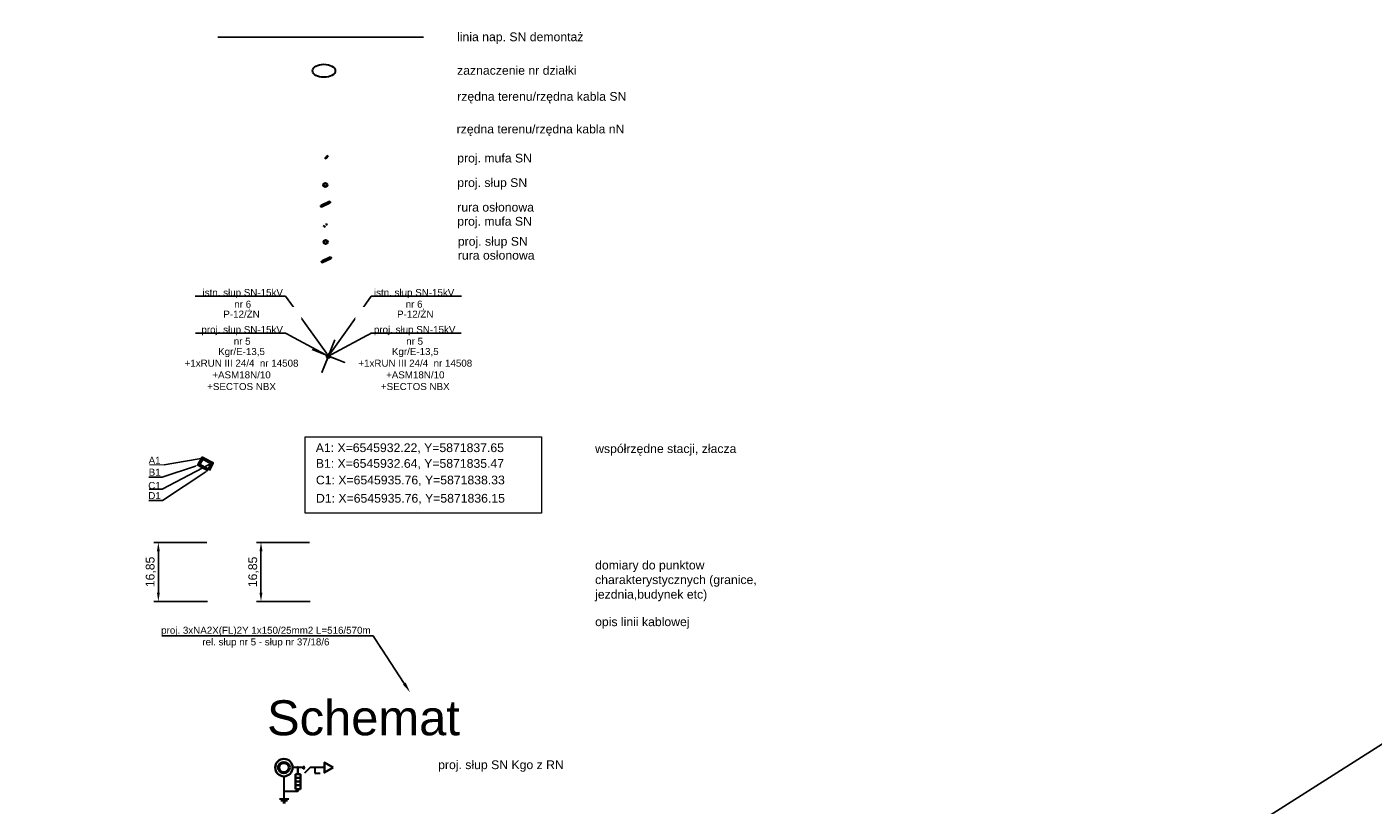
# Model space of a CAD drawing. Header units: metres. Extents: x -1993 to 4624, y 674 to 2411.
# Tile 3 of 14: x -1333 to -948, y 1322 to 1545. Entities that reach past the tile are written whole.
import ezdxf
from ezdxf import colors
from ezdxf.entities.mleader import LeaderData, LeaderLine
from ezdxf.math import Vec2, Vec3

# ---------------------------------------------------------------- set-up
doc = ezdxf.new("R2010")
doc.units = ezdxf.units.M
for name, pattern in [('217a-500', [0]), ('DASHDOT2', [0.5, 0.25, -0.125, 0, -0.125]), ('DASHED', [0.75, 0.5, -0.25])]:
    doc.linetypes.add(name, pattern=pattern)
for name, color, linetype, lineweight, true_color in [('# OBMBS-9x-19xxx __EI_opis_nN', 7, 'Continuous', 0, 0x007299), ('# OBMBS-9x-19xxx _nN PROJ. KABLE 04kV', 7, 'DASHED', 30, 0x007299), ('# OBMBS-9x-19xxx _nN PROJ. NAPOW 04kV', 7, 'Continuous', 30, 0x007299)]:
    doc.layers.add(name, color=color, linetype=linetype, lineweight=lineweight, true_color=true_color)
for name, color, linetype, lineweight in [('# OBMBS-9x-19xxx __EI_opis_PB', 1, 'Continuous', 0), ('# OBMBS-9x-19xxx __EI_opis_SN', 1, 'Continuous', 0), ('# OBMBS-9x-19xxx _EI_pomiary_domiary_współrzędne_rzędne', 6, '217a-500', 20), ('# OBMBS-9x-19xxx _EI_proj. złacze_stacja SN', 10, 'Continuous', 25), ('# OBMBS-9x-19xxx _EI_przepusty', 1, 'DASHED', 15), ('# OBMBS-9x-19xxx _El_działki', 92, 'Continuous', 25), ('# OBMBS-9x-19xxx _SN PROJ. KABLE 15kV', 10, 'DASHDOT2', 30), ('# OBMBS-9x-19xxx _SN PROJ. NAPOW 15kV', 10, 'Continuous', 30)]:
    doc.layers.add(name, color=color, linetype=linetype, lineweight=lineweight)
doc.layers.add('# OBMBS-9x-19xxx _EI_ schemat', color=1, linetype='Continuous')
doc.layers.add('# OBMBS-9x-19xxx _EI_demontaż SN', color=1, linetype='Demontaż_(6m)')
doc.layers.add('# OBMBS-9x-19xxx _EI_demontaż nN', color=7, linetype='Demontaż_(6m)', true_color=0x007299)
doc.layers.add('# OBMBS-9x-19xxx _EI_istn. LSN_LnN', color=7, linetype='Continuous', true_color=0x000000)
doc.styles.add('linie', font='simplex.shx', dxfattribs={"height": 1})
doc.styles.add('PLS_View', font='arial.ttf')
doc.styles.get("Standard").update_dxf_attribs({"font": 'ARIAL.TTF'})
doc.linetypes.add('Demontaż_(6m)', pattern='A,6,["x",linie,S=2,R=0,X=-0.5238,Y=-0.66667],0', length=6)
doc.linetypes.add('FENCELINE5', pattern='A,8,-1,[148,AAA.SHX,S=1,R=0,X=0,Y=0],-1', length=10)
doc.dimstyles.new('ISO-25', dxfattribs={"dimtxt": 2.5, "dimasz": 2.5, "dimexe": 1.25, "dimexo": 0.625, "dimtad": 1, "dimtxsty": 'Standard', "dimcen": 2.5, "dimadec": 0, "dimazin": 0, "dimtfac": 1, "dimtmove": 0, "dimatfit": 3, "dimfxl": 1, "dimarcsym": 0})

# ---------------------------------------------------------------- blocks, each defined once
blk = doc.blocks.new('słup nN')
at = {"layer": '# OBMBS-9x-19xxx _nN PROJ. NAPOW 04kV'}
for radius in [0.592, 0.409]:
    blk.add_circle((0, 0), radius, dxfattribs=at)
blk = doc.blocks.new('mufa nN')
at = {"layer": '# OBMBS-9x-19xxx _nN PROJ. KABLE 04kV'}
for p, q in [((0, 0), (0.36, 0.57)), ((0, 0), (0.63, 0.23)), ((0.99, 0.8), (0.36, 0.57)), ((0.99, 0.8), (0.63, 0.23))]:
    blk.add_line(p, q, dxfattribs=at)
blk = doc.blocks.new('słup SN')
at = {"layer": '# OBMBS-9x-19xxx _SN PROJ. NAPOW 15kV'}
for radius in [0.592, 0.409]:
    blk.add_circle((0, 0), radius, dxfattribs=at)
blk = doc.blocks.new('mufa SN')
at = {"layer": '# OBMBS-9x-19xxx _SN PROJ. KABLE 15kV', "linetype": 'ByBlock'}
for p, q in [((0, 0), (0.36, 0.57)), ((0, 0), (0.63, 0.23)), ((0.99, 0.8), (0.36, 0.57)), ((0.99, 0.8), (0.63, 0.23))]:
    blk.add_line(p, q, dxfattribs=at)
blk = doc.blocks.new('*U37')
at = {"layer": '# OBMBS-9x-19xxx _EI_przepusty', "color": 0, "linetype": 'ByBlock', "lineweight": 40}
for p, q in [((2.69, -0.25), (0.02, 0.12)), ((-0.02, -0.12), (2.66, -0.5))]:
    blk.add_line(p, q, dxfattribs=at)
for centre in [(0, 0), (2.67, -0.37)]:
    blk.add_ellipse(centre, major_axis=(0.017, 0.124), ratio=0.525623, dxfattribs=at)
blk = doc.blocks.new('*D81')
at = {"layer": '# OBMBS-9x-19xxx _EI_pomiary_domiary_współrzędne_rzędne', "color": 0, "lineweight": -2}
for p, q in [((-1281.21, 1397.5), (-1296.28, 1397.5)), ((-1295.03, 1395), (-1295.03, 1383.15)), ((-1280.99, 1380.65), (-1296.28, 1380.65))]:
    blk.add_line(p, q, dxfattribs=at)
at = {"layer": '# OBMBS-9x-19xxx _EI_pomiary_domiary_współrzędne_rzędne', "color": 0}
for points in [[(-1294.61, 1395), (-1295.44, 1395), (-1295.03, 1397.5)], [(-1295.44, 1383.15), (-1294.61, 1383.15), (-1295.03, 1380.65)]]:
    blk.add_solid(points, dxfattribs=at)
at = {"layer": 'Defpoints', "color": 0}
for p in [(-1280.59, 1397.5), (-1295.03, 1380.65), (-1280.37, 1380.65)]:
    blk.add_point(p, dxfattribs=at)
at = {"layer": '# OBMBS-9x-19xxx _EI_pomiary_domiary_współrzędne_rzędne', "color": 0, "insert": (-1297.15, 1389.07), "char_height": 2.5, "attachment_point": 5, "rotation": 90}
blk.add_mtext('16,85', dxfattribs=at)
blk = doc.blocks.new('*D82')
at = {"layer": '# OBMBS-9x-19xxx _EI_pomiary_domiary_współrzędne_rzędne', "color": 0, "lineweight": -2}
for p, q in [((-1251.88, 1397.5), (-1266.95, 1397.5)), ((-1265.7, 1395), (-1265.7, 1383.15)), ((-1251.67, 1380.65), (-1266.95, 1380.65))]:
    blk.add_line(p, q, dxfattribs=at)
at = {"layer": '# OBMBS-9x-19xxx _EI_pomiary_domiary_współrzędne_rzędne', "color": 0}
for points in [[(-1265.28, 1395), (-1266.12, 1395), (-1265.7, 1397.5)], [(-1266.12, 1383.15), (-1265.28, 1383.15), (-1265.7, 1380.65)]]:
    blk.add_solid(points, dxfattribs=at)
at = {"layer": 'Defpoints', "color": 0}
for p in [(-1251.26, 1397.5), (-1265.7, 1380.65), (-1251.04, 1380.65)]:
    blk.add_point(p, dxfattribs=at)
at = {"layer": '# OBMBS-9x-19xxx _EI_pomiary_domiary_współrzędne_rzędne', "color": 0, "insert": (-1267.83, 1389.07), "char_height": 2.5, "attachment_point": 5, "rotation": 90}
blk.add_mtext('16,85', dxfattribs=at)
blk = doc.blocks.new('Ogranicznik')
at = {"layer": '# OBMBS-9x-19xxx _EI_ schemat', "color": 0, "lineweight": 35}
for p, q in [((-1.77, 9.18), (-1.77, 7.28)), ((-2.47, 3.06), (-2.47, 7.28)), ((-1.07, 7.28), (-2.47, 7.28)), ((-1.07, 6.22), (-2.47, 6.22)), ((-1.07, 5.17), (-2.47, 5.17)), ((-1.07, 4.11), (-2.47, 4.11)), ((-1.07, 3.06), (-1.07, 7.28)), ((-1.07, 3.06), (-2.47, 3.06)), ((-1.76, 3.06), (-1.76, 2.36))]:
    blk.add_line(p, q, dxfattribs=at)
blk = doc.blocks.new('G$C4EA4917E')
at = {"layer": '# OBMBS-9x-19xxx _EI_ schemat', "color": 1, "lineweight": 30, "ltscale": 0.5}
for p, q in [((8, 7.74), (5, 7.74)), ((10, 7.74), (8.39, 6.13)), ((14.06, 7.74), (10, 7.74))]:
    blk.add_line(p, q, dxfattribs=at)
at = {"layer": '# OBMBS-9x-19xxx _EI_ schemat', "color": 1, "lineweight": 30}
for p, q in [((11.35, 7.74), (11.35, 6.16)), ((11.35, 6.16), (12.89, 6.16))]:
    blk.add_line(p, q, dxfattribs=at)
at = {"layer": '# OBMBS-9x-19xxx _EI_ schemat', "color": 1, "lineweight": 35, "ltscale": 0.5}
blk.add_lwpolyline([(16.57, 7.74), (14.06, 9.19), (14.06, 6.29)], close=True, dxfattribs=at)
at = {"layer": '# OBMBS-9x-19xxx _EI_ schemat', "color": 1, "lineweight": 35}
blk.add_circle((2.5, 7.74), 2.5, dxfattribs=at)
at = {"layer": '# OBMBS-9x-19xxx _EI_ schemat', "color": 1, "lineweight": 50}
blk.add_circle((2.5, 7.74), 1.5, dxfattribs=at)
at = {"layer": '# OBMBS-9x-19xxx _EI_ schemat', "color": 1, "linetype": 'ByBlock', "lineweight": 40, "ltscale": 0.5}
blk.add_circle((6.5, 7.74), 0.0873, dxfattribs=at)
at = {"layer": '# OBMBS-9x-19xxx _EI_ schemat', "color": 1, "lineweight": 30}
blk.add_blockref('Ogranicznik', (8.27, -1.44), dxfattribs=at)
blk = doc.blocks.new('G$CF36D3B97')
at = {"layer": '# OBMBS-9x-19xxx _EI_ schemat', "color": 0, "linetype": 'Continuous', "lineweight": 30}
for p, q in [((1.75, 1.5), (1.75, 10.01)), ((3.5, 1.5), (0, 1.5)), ((3, 0.75), (0.5, 0.75)), ((2.25, 0), (1.25, 0))]:
    blk.add_line(p, q, dxfattribs=at)

msp = doc.modelspace()

# ---------------------------------------------------------------- linework, layer by layer
at = {"layer": '# OBMBS-9x-19xxx _EI_ schemat', "color": 1, "lineweight": 30}
msp.add_line((-1255.137, 1326.357), (-1259.066, 1326.357), dxfattribs=at)
msp.add_lwpolyline([(-1253.654, 1332.814), (-1253.649, 1333.527)], dxfattribs=at)
msp.add_arc((-1253.651, 1333.171), 0.357, 269.56115, 89.56115, dxfattribs=at)
at = {"layer": '# OBMBS-9x-19xxx _EI_demontaż SN'}
msp.add_lwpolyline([(-1278.054, 1541.821), (-1219.3, 1541.821)], dxfattribs=at)
at = {"layer": '# OBMBS-9x-19xxx _EI_pomiary_domiary_współrzędne_rzędne', "color": 5, "linetype": 'Continuous'}
msp.add_lwpolyline([(-1253.099, 1427.619), (-1185.53, 1427.627), (-1185.527, 1405.874), (-1253.096, 1405.866)], close=True, dxfattribs=at)
at = {"layer": '# OBMBS-9x-19xxx _EI_proj. złacze_stacja SN', "linetype": 'Continuous', "lineweight": 60}
msp.add_lwpolyline([(-1280.661, 1418.169), (-1283.493, 1419.64), (-1282.425, 1421.587), (-1279.665, 1420.18), (-1280.661, 1418.169)], dxfattribs=at)
at = {"layer": '# OBMBS-9x-19xxx _EI_proj. złacze_stacja SN'}
for radius in [0.592, 0.409]:
    msp.add_circle((-1246.433, 1450.741), radius, dxfattribs=at)
at = {"layer": '# OBMBS-9x-19xxx _El_działki', "linetype": 'Continuous', "lineweight": 30}
msp.add_ellipse((-1247.714, 1532.242), major_axis=(3.247, 0), ratio=0.5744681, dxfattribs=at)

# ---------------------------------------------------------------- block references
at = {"layer": '# OBMBS-9x-19xxx _EI_ schemat', "color": 1}
msp.add_blockref('G$C4EA4917E', (-1261.651, 1325.432), dxfattribs=at)
at = {"layer": '# OBMBS-9x-19xxx _EI_ schemat', "color": 1, "ltscale": 0.5, "xscale": -0.75, "yscale": 0.75, "zscale": 0.75}
msp.add_blockref('G$CF36D3B97', (-1257.753, 1323.164), dxfattribs=at)
at = {"layer": '# OBMBS-9x-19xxx _EI_demontaż nN', "linetype": 'FENCELINE5'}
for name, p in [('mufa nN', (-1247.771, 1487.669)), ('słup nN', (-1247.234, 1483.315))]:
    msp.add_blockref(name, p, dxfattribs=at)
at = {"layer": '# OBMBS-9x-19xxx _EI_demontaż SN', "linetype": 'FENCELINE5'}
msp.add_blockref('słup SN', (-1247.312, 1499.622), dxfattribs=at)
at = {"layer": '# OBMBS-9x-19xxx _nN PROJ. KABLE 04kV', "linetype": 'ByBlock', "lineweight": 30, "rotation": 33.1316644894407}
msp.add_blockref('*U37', (-1248.278, 1477.687), dxfattribs=at)
at = {"layer": '# OBMBS-9x-19xxx _SN PROJ. KABLE 15kV', "linetype": 'ByBlock'}
msp.add_blockref('mufa SN', (-1247.469, 1507.137), dxfattribs=at)
at = {"layer": '# OBMBS-9x-19xxx _SN PROJ. KABLE 15kV', "linetype": 'ByBlock', "lineweight": 30, "rotation": 33.1316644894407}
msp.add_blockref('*U37', (-1248.49, 1493.537), dxfattribs=at)

# ---------------------------------------------------------------- texts
at = {"layer": '# OBMBS-9x-19xxx __EI_opis_nN', "char_height": 2.5, "attachment_point": 1}
for s, insert, width in [('rzędna terenu/rzędna kabla nN', (-1209.788, 1516.856), 51.14393), ('proj. mufa SN', (-1209.617, 1490.498), 52.93875), ('proj. słup SN', (-1209.447, 1484.771), 52.93875), ('rura osłonowa', (-1209.447, 1480.786), 52.93875)]:
    msp.add_mtext(s, dxfattribs=dict(at, insert=insert, width=width))
at = {"layer": '# OBMBS-9x-19xxx _EI_demontaż SN', "char_height": 2.5, "attachment_point": 1}
for s, insert, width in [('linia nap. SN demontaż', (-1209.658, 1543.192), 41.57153), ('rzędna terenu/rzędna kabla SN', (-1209.617, 1526.172), 52.93875)]:
    msp.add_mtext(s, dxfattribs=dict(at, insert=insert, width=width))
at = {"layer": '# OBMBS-9x-19xxx _EI_pomiary_domiary_współrzędne_rzędne', "linetype": 'Continuous', "char_height": 2.5, "attachment_point": 1}
for s, insert, width in [('A1: X=6545932.22, Y=5871837.65', (-1250.049, 1425.808), 60.62373), ('B1: X=6545932.64, Y=5871835.47', (-1250.026, 1421.317), 57.86786), ('C1: X=6545935.76, Y=5871838.33', (-1250.001, 1416.583), 57.31451), ('D1: X=6545935.76, Y=5871836.15', (-1249.974, 1411.363), 57.98012)]:
    msp.add_mtext(s, dxfattribs=dict(at, insert=insert, width=width))
at = {"layer": '# OBMBS-9x-19xxx _El_działki', "insert": (-1209.658, 1533.613), "char_height": 2.5, "width": 41.57153, "attachment_point": 1}
msp.add_mtext('zaznaczenie nr działki', dxfattribs=at)
at = {"layer": '# OBMBS-9x-19xxx _SN PROJ. KABLE 15kV', "char_height": 2.5, "width": 52.93875, "attachment_point": 1}
for s, insert in [('proj. mufa SN', (-1209.617, 1508.551)), ('rura osłonowa', (-1209.617, 1494.515)), ('współrzędne stacji, złacza', (-1170.212, 1425.539)), ('domiary do punktow charakterystycznych (granice, jezdnia,budynek etc)', (-1170.212, 1392.271)), ('opis linii kablowej', (-1170.212, 1376.079))]:
    msp.add_mtext(s, dxfattribs=dict(at, insert=insert))
at = {"layer": '# OBMBS-9x-19xxx _SN PROJ. NAPOW 15kV', "char_height": 2.5, "width": 52.93875, "attachment_point": 1}
for s, insert in [('proj. słup SN', (-1209.617, 1501.543)), ('proj. słup SN Kgo z RN', (-1215.074, 1335.233))]:
    msp.add_mtext(s, dxfattribs=dict(at, insert=insert))

# ---------------------------------------------------------------- dimensions: what is measured, and where the dimension line sits
at = {"layer": '# OBMBS-9x-19xxx _EI_pomiary_domiary_współrzędne_rzędne', "color": 1}
dim = msp.add_linear_dim(base=(-1295.026, 1380.649), p1=(-1280.586, 1397.496), p2=(-1280.367, 1380.649), angle=90, dimstyle='ISO-25', dxfattribs=at)
dim.commit()
dim.dimension.update_dxf_attribs({"geometry": '*D81', "text_midpoint": (-1297.154, 1389.073)})
at = {"layer": '# OBMBS-9x-19xxx _EI_pomiary_domiary_współrzędne_rzędne', "color": 132, "true_color": 0x30d5c8}
dim = msp.add_linear_dim(base=(-1265.7, 1380.649), p1=(-1251.26, 1397.496), p2=(-1251.041, 1380.649), angle=90, dimstyle='ISO-25', dxfattribs=at)
dim.commit()
dim.dimension.update_dxf_attribs({"geometry": '*D82', "text_midpoint": (-1267.828, 1389.073)})

# ---------------------------------------------------------------- leaders
at = {"layer": '# OBMBS-9x-19xxx __EI_opis_SN', "color": 1}
ml = msp.add_multileader_mtext('Standard', dxfattribs=at)
ml.set_content('\\pxqc;proj. 3xNA2X(FL)2Y 1x150/25mm2 L=516/570m\\Prel. słup nr 5 - słup nr 37/18/6', color=256, style='PLS_View')
ml.set_leader_properties()
ml.build(insert=Vec2(0, 0))
ml.multileader.update_dxf_attribs({"text_left_attachment_type": 6, "text_right_attachment_type": 6, "dogleg_length": 0.36, "arrow_head_size": 3})
ctx = ml.context
ctx.base_point, ctx.char_height, ctx.arrow_head_size, ctx.landing_gap_size, ctx.plane_origin = Vec3(-1294.55, 1370.816), 2, 3, 0.5, Vec3(-1184.882, 1372.057)
ctx.left_attachment, ctx.right_attachment, ctx.text_align_type = 6, 6, 2
notes = []
notes.append((ctx, [(0, (1, 1, 0), (-1233.684, 1370.816), (-1, 0), 0.36, [(0, [(-1223.096, 1354.677)], 0, [])])]))
ctx.mtext.insert, ctx.mtext.width, ctx.mtext.alignment, ctx.mtext.flow_direction = Vec3(-1264.297, 1373.406), 63.58447, 2, 5
ctx.mtext.has_bg_fill, ctx.mtext.bg_color, ctx.mtext.bg_scale_factor, ctx.mtext.bg_transparency, ctx.mtext.use_window_bg_color = 1, -1073741824, 1.5, 0, 1
for ctx, leaders in notes:
    for number, flags, end, landing, length, lines in leaders:
        leader = LeaderData()
        leader.index, (leader.has_last_leader_line, leader.has_dogleg_vector, leader.attachment_direction) = number, flags
        leader.last_leader_point, leader.dogleg_vector, leader.dogleg_length = Vec3(end), Vec3(landing), length
        for number, points, colour, breaks in lines:
            line = LeaderLine()
            line.index, line.vertices, line.color, line.breaks = number, Vec3.list(points), colors.encode_raw_color(colour), breaks
            leader.lines.append(line)
        ctx.leaders.append(leader)

# ---------------------------------------------------------------- next in the draw order: texts
at = {"layer": '# OBMBS-9x-19xxx __EI_opis_nN', "linetype": 'FENCELINE5', "insert": (-1263.976, 1352.399), "char_height": 10, "width": 272.61145, "attachment_point": 1}
msp.add_mtext('Schemat', dxfattribs=at)

# ---------------------------------------------------------------- next in the draw order: leaders
at = {"layer": '# OBMBS-9x-19xxx __EI_opis_PB', "color": 18, "true_color": 0x000000}
ml = msp.add_multileader_mtext('Standard', dxfattribs=at)
ml.set_content('\\pxqc;istn. słup SN-15kV\\Pnr 6 ', color=256, style='PLS_View')
ml.set_leader_properties()
ml.build(insert=Vec2(0, 0))
ml.multileader.update_dxf_attribs({"text_left_attachment_type": 6, "text_right_attachment_type": 6, "dogleg_length": 0.36, "arrow_head_size": 1})
ctx = ml.context
ctx.base_point, ctx.char_height, ctx.arrow_head_size, ctx.landing_gap_size, ctx.plane_origin = Vec3(-1282.811, 1467.831), 2, 1, 0.5, Vec3(-1225.646, 1466.496)
ctx.left_attachment, ctx.right_attachment, ctx.text_align_type = 6, 6, 2
notes = []
notes.append((ctx, [(0, (1, 1, 0), (-1258.676, 1467.831), (-1, 0), 0.36, [(0, [(-1246.433, 1450.741)], 0, [])])]))
ctx.mtext.insert, ctx.mtext.width, ctx.mtext.alignment, ctx.mtext.flow_direction = Vec3(-1270.923, 1469.9), 32.87501, 2, 5
ctx.mtext.has_bg_fill, ctx.mtext.bg_color, ctx.mtext.bg_scale_factor, ctx.mtext.bg_transparency, ctx.mtext.use_window_bg_color = 1, -1023410169, 1.5, 0, 1
at = {"layer": '# OBMBS-9x-19xxx _EI_pomiary_domiary_współrzędne_rzędne', "linetype": 'Continuous', "lineweight": 30}
ml = msp.add_multileader_mtext('Standard', dxfattribs=at)
ml.set_content('A1')
ml.set_leader_properties(linetype='Continuous')
ml.build(insert=Vec2(0, 0))
ml.multileader.update_dxf_attribs({"text_right_attachment_type": 6, "dogleg_length": 0.36, "arrow_head_size": 1})
ctx = ml.context
ctx.base_point, ctx.char_height, ctx.arrow_head_size, ctx.landing_gap_size, ctx.plane_origin = Vec3(-1297.387, 1420.758), 2, 1, 0.09, Vec3(-1282.425, 1421.587)
ctx.right_attachment, ctx.text_align_type = 6, 2
notes.append((ctx, [(0, (1, 1, 0), (-1293.943, 1419.553), (-1, 0), 0.36, [(0, [(-1282.425, 1421.587)], 0, [])])]))
ctx.mtext.insert, ctx.mtext.alignment, ctx.mtext.flow_direction = Vec3(-1294.393, 1421.963), 3, 5
ctx.mtext.has_bg_fill, ctx.mtext.bg_color, ctx.mtext.bg_scale_factor, ctx.mtext.bg_transparency, ctx.mtext.use_window_bg_color = 1, -1027028792, 1.5, 0, 1
for ctx, leaders in notes:
    for number, flags, end, landing, length, lines in leaders:
        leader = LeaderData()
        leader.index, (leader.has_last_leader_line, leader.has_dogleg_vector, leader.attachment_direction) = number, flags
        leader.last_leader_point, leader.dogleg_vector, leader.dogleg_length = Vec3(end), Vec3(landing), length
        for number, points, colour, breaks in lines:
            line = LeaderLine()
            line.index, line.vertices, line.color, line.breaks = number, Vec3.list(points), colors.encode_raw_color(colour), breaks
            leader.lines.append(line)
        ctx.leaders.append(leader)

# ---------------------------------------------------------------- next in the draw order: texts
at = {"layer": '# OBMBS-9x-19xxx _EI_istn. LSN_LnN', "insert": (-1287.361, 1463.728), "char_height": 2, "width": 32.20746, "attachment_point": 1, "bg_fill": 2}
msp.add_mtext('\\pxsm1.5,qc;P-12/ŻN', dxfattribs=at)

# ---------------------------------------------------------------- next in the draw order: leaders
at = {"layer": '# OBMBS-9x-19xxx _EI_pomiary_domiary_współrzędne_rzędne', "linetype": 'Continuous', "lineweight": 30}
ml = msp.add_multileader_mtext('Standard', dxfattribs=at)
ml.set_content('D1')
ml.set_leader_properties(linetype='Continuous')
ml.build(insert=Vec2(0, 0))
ml.multileader.update_dxf_attribs({"text_right_attachment_type": 6, "dogleg_length": 0.36, "arrow_head_size": 1})
ctx = ml.context
ctx.base_point, ctx.char_height, ctx.arrow_head_size, ctx.landing_gap_size, ctx.plane_origin = Vec3(-1297.264, 1410.677), 2, 1, 0.09, Vec3(-1283.017, 1418.451)
ctx.right_attachment, ctx.text_align_type = 6, 2
notes = []
notes.append((ctx, [(0, (1, 1, 0), (-1293.881, 1409.472), (-1, 0), 0.36, [(0, [(-1280.661, 1418.169)], 0, [])])]))
ctx.mtext.insert, ctx.mtext.alignment, ctx.mtext.flow_direction = Vec3(-1294.331, 1411.881), 3, 5
ctx.mtext.has_bg_fill, ctx.mtext.bg_color, ctx.mtext.bg_scale_factor, ctx.mtext.bg_transparency, ctx.mtext.use_window_bg_color = 1, -1027028792, 1.5, 0, 1
for ctx, leaders in notes:
    for number, flags, end, landing, length, lines in leaders:
        leader = LeaderData()
        leader.index, (leader.has_last_leader_line, leader.has_dogleg_vector, leader.attachment_direction) = number, flags
        leader.last_leader_point, leader.dogleg_vector, leader.dogleg_length = Vec3(end), Vec3(landing), length
        for number, points, colour, breaks in lines:
            line = LeaderLine()
            line.index, line.vertices, line.color, line.breaks = number, Vec3.list(points), colors.encode_raw_color(colour), breaks
            leader.lines.append(line)
        ctx.leaders.append(leader)

# ---------------------------------------------------------------- next in the draw order: leaders
at = {"layer": '# OBMBS-9x-19xxx __EI_opis_PB', "color": 1}
ml = msp.add_multileader_mtext('Standard', dxfattribs=at)
ml.set_content('\\pxqc;proj.{\\A1; słup SN-15kV nr 5 }', color=256, style='PLS_View')
ml.set_leader_properties()
ml.build(insert=Vec2(0, 0))
ml.multileader.update_dxf_attribs({"text_left_attachment_type": 6, "text_right_attachment_type": 6, "dogleg_length": 0.36, "arrow_head_size": 1})
ctx = ml.context
ctx.base_point, ctx.char_height, ctx.arrow_head_size, ctx.landing_gap_size, ctx.plane_origin = Vec3(-1283.123, 1457.241), 2, 1, 0.5, Vec3(-1225.646, 1455.906)
ctx.left_attachment, ctx.right_attachment, ctx.text_align_type = 6, 6, 2
notes = []
notes.append((ctx, [(0, (1, 1, 0), (-1258.676, 1457.241), (-1, 0), 0.36, [(0, [(-1246.433, 1450.741)], 0, [])])]))
ctx.mtext.insert, ctx.mtext.width, ctx.mtext.alignment, ctx.mtext.flow_direction = Vec3(-1271.079, 1459.31), 24.60601, 2, 5
ctx.mtext.has_bg_fill, ctx.mtext.bg_color, ctx.mtext.bg_scale_factor, ctx.mtext.bg_transparency, ctx.mtext.use_window_bg_color = 1, -1073741824, 1.5, 0, 1
at = {"layer": '# OBMBS-9x-19xxx _EI_pomiary_domiary_współrzędne_rzędne', "linetype": 'Continuous', "lineweight": 30}
ml = msp.add_multileader_mtext('Standard', dxfattribs=at)
ml.set_content('C1')
ml.set_leader_properties(linetype='Continuous')
ml.build(insert=Vec2(0, 0))
ml.multileader.update_dxf_attribs({"text_right_attachment_type": 6, "dogleg_length": 0.36, "arrow_head_size": 1})
ctx = ml.context
ctx.base_point, ctx.char_height, ctx.arrow_head_size, ctx.landing_gap_size, ctx.plane_origin = Vec3(-1297.361, 1413.732), 2, 1, 0.09, Vec3(-1276.881, 1415.259)
ctx.right_attachment, ctx.text_align_type = 6, 2
notes.append((ctx, [(0, (1, 1, 0), (-1293.901, 1412.698), (-1, 0), 0.36, [(0, [(-1279.665, 1420.18)], 0, [])])]))
ctx.mtext.insert, ctx.mtext.alignment, ctx.mtext.flow_direction = Vec3(-1294.351, 1414.766), 3, 5
ctx.mtext.has_bg_fill, ctx.mtext.bg_color, ctx.mtext.bg_scale_factor, ctx.mtext.bg_transparency, ctx.mtext.use_window_bg_color = 1, -1027028792, 1.5, 0, 1
for ctx, leaders in notes:
    for number, flags, end, landing, length, lines in leaders:
        leader = LeaderData()
        leader.index, (leader.has_last_leader_line, leader.has_dogleg_vector, leader.attachment_direction) = number, flags
        leader.last_leader_point, leader.dogleg_vector, leader.dogleg_length = Vec3(end), Vec3(landing), length
        for number, points, colour, breaks in lines:
            line = LeaderLine()
            line.index, line.vertices, line.color, line.breaks = number, Vec3.list(points), colors.encode_raw_color(colour), breaks
            leader.lines.append(line)
        ctx.leaders.append(leader)

# ---------------------------------------------------------------- next in the draw order: texts
at = {"layer": '# OBMBS-9x-19xxx __EI_opis_PB', "insert": (-1287.361, 1453.038), "char_height": 2, "width": 32.20746, "attachment_point": 1, "bg_fill": 3, "box_fill_scale": 1.5, "bg_fill_color": 7, "bg_fill_transparency": 0}
msp.add_mtext('\\pxqc;{\\A1;Kgr/E-13,5\\P+1xRUN III 24/4  nr 14508\\P+ASM18N/10\\P\\psm1.5;+SECTOS NBX}', dxfattribs=at)

# ---------------------------------------------------------------- next in the draw order: leaders
at = {"layer": '# OBMBS-9x-19xxx __EI_opis_PB', "color": 18, "true_color": 0x000000}
ml = msp.add_multileader_mtext('Standard', dxfattribs=at)
ml.set_content('\\pxqc;istn. słup SN-15kV\\Pnr 6 ', color=256, style='PLS_View')
ml.set_leader_properties()
ml.build(insert=Vec2(0, 0))
ml.multileader.update_dxf_attribs({"text_left_attachment_type": 6, "text_right_attachment_type": 6, "dogleg_length": 0.36, "arrow_head_size": 1})
ctx = ml.context
ctx.base_point, ctx.char_height, ctx.arrow_head_size, ctx.landing_gap_size, ctx.plane_origin = Vec3(-1233.831, 1467.831), 2, 1, 0.5, Vec3(-1267.221, 1466.496)
ctx.left_attachment, ctx.right_attachment, ctx.text_align_type = 6, 6, 2
notes = []
notes.append((ctx, [(0, (1, 1, 0), (-1234.191, 1467.831), (1, 0), 0.36, [(0, [(-1246.433, 1450.741)], 0, [])])]))
ctx.mtext.insert, ctx.mtext.width, ctx.mtext.alignment, ctx.mtext.flow_direction = Vec3(-1221.943, 1469.9), 32.87501, 2, 5
ctx.mtext.has_bg_fill, ctx.mtext.bg_color, ctx.mtext.bg_scale_factor, ctx.mtext.bg_transparency, ctx.mtext.use_window_bg_color = 1, -1023410169, 1.5, 0, 1
at = {"layer": '# OBMBS-9x-19xxx _EI_pomiary_domiary_współrzędne_rzędne', "linetype": 'Continuous', "lineweight": 30}
ml = msp.add_multileader_mtext('Standard', dxfattribs=at)
ml.set_content('B1')
ml.set_leader_properties(linetype='Continuous')
ml.build(insert=Vec2(0, 0))
ml.multileader.update_dxf_attribs({"text_right_attachment_type": 6, "dogleg_length": 0.36, "arrow_head_size": 1})
ctx = ml.context
ctx.base_point, ctx.char_height, ctx.arrow_head_size, ctx.landing_gap_size, ctx.plane_origin = Vec3(-1297.162, 1417.36), 2, 1, 0.09, Vec3(-1275.493, 1418.712)
ctx.right_attachment, ctx.text_align_type = 6, 2
notes.append((ctx, [(0, (1, 1, 0), (-1293.922, 1416.155), (-1, 0), 0.36, [(0, [(-1283.493, 1419.64)], 0, [])])]))
ctx.mtext.insert, ctx.mtext.alignment, ctx.mtext.flow_direction = Vec3(-1294.372, 1418.565), 3, 5
ctx.mtext.has_bg_fill, ctx.mtext.bg_color, ctx.mtext.bg_scale_factor, ctx.mtext.bg_transparency, ctx.mtext.use_window_bg_color = 1, -1027028792, 1.5, 0, 1
for ctx, leaders in notes:
    for number, flags, end, landing, length, lines in leaders:
        leader = LeaderData()
        leader.index, (leader.has_last_leader_line, leader.has_dogleg_vector, leader.attachment_direction) = number, flags
        leader.last_leader_point, leader.dogleg_vector, leader.dogleg_length = Vec3(end), Vec3(landing), length
        for number, points, colour, breaks in lines:
            line = LeaderLine()
            line.index, line.vertices, line.color, line.breaks = number, Vec3.list(points), colors.encode_raw_color(colour), breaks
            leader.lines.append(line)
        ctx.leaders.append(leader)

# ---------------------------------------------------------------- next in the draw order: texts
at = {"layer": '# OBMBS-9x-19xxx _EI_istn. LSN_LnN', "insert": (-1205.506, 1463.728), "char_height": 2, "width": 32.20746, "attachment_point": 3, "bg_fill": 2}
msp.add_mtext('\\pxsm1.5,qc;P-12/ŻN', dxfattribs=at)

# ---------------------------------------------------------------- next in the draw order: leaders
at = {"layer": '# OBMBS-9x-19xxx __EI_opis_PB', "color": 1}
ml = msp.add_multileader_mtext('Standard', dxfattribs=at)
ml.set_content('\\pxqc;proj.{\\A1; słup SN-15kV nr 5 }', color=256, style='PLS_View')
ml.set_leader_properties()
ml.build(insert=Vec2(0, 0))
ml.multileader.update_dxf_attribs({"text_left_attachment_type": 6, "text_right_attachment_type": 6, "dogleg_length": 0.36, "arrow_head_size": 1})
ctx = ml.context
ctx.base_point, ctx.char_height, ctx.arrow_head_size, ctx.landing_gap_size, ctx.plane_origin = Vec3(-1233.831, 1457.241), 2, 1, 0.5, Vec3(-1267.221, 1455.906)
ctx.left_attachment, ctx.right_attachment, ctx.text_align_type = 6, 6, 2
notes = []
notes.append((ctx, [(0, (1, 1, 0), (-1234.191, 1457.241), (1, 0), 0.36, [(0, [(-1246.433, 1450.741)], 0, [])])]))
ctx.mtext.insert, ctx.mtext.width, ctx.mtext.alignment, ctx.mtext.flow_direction = Vec3(-1221.787, 1459.31), 24.60601, 2, 5
ctx.mtext.has_bg_fill, ctx.mtext.bg_color, ctx.mtext.bg_scale_factor, ctx.mtext.bg_transparency, ctx.mtext.use_window_bg_color = 1, -1073741824, 1.5, 0, 1
for ctx, leaders in notes:
    for number, flags, end, landing, length, lines in leaders:
        leader = LeaderData()
        leader.index, (leader.has_last_leader_line, leader.has_dogleg_vector, leader.attachment_direction) = number, flags
        leader.last_leader_point, leader.dogleg_vector, leader.dogleg_length = Vec3(end), Vec3(landing), length
        for number, points, colour, breaks in lines:
            line = LeaderLine()
            line.index, line.vertices, line.color, line.breaks = number, Vec3.list(points), colors.encode_raw_color(colour), breaks
            leader.lines.append(line)
        ctx.leaders.append(leader)

# ---------------------------------------------------------------- next in the draw order: linework, layer by layer
at = {"layer": '# OBMBS-9x-19xxx _EI_demontaż SN'}
msp.add_lwpolyline([(-1244.599, 1455.392), (-1248.267, 1446.089), (-1246.433, 1450.741), (-1241.782, 1448.906), (-1251.085, 1452.575)], dxfattribs=at)

# ---------------------------------------------------------------- next in the draw order: texts
at = {"layer": '# OBMBS-9x-19xxx __EI_opis_PB', "insert": (-1205.506, 1453.038), "char_height": 2, "width": 32.20746, "attachment_point": 3, "bg_fill": 3, "box_fill_scale": 1.5, "bg_fill_color": 7, "bg_fill_transparency": 0}
msp.add_mtext('\\pxqc;{\\A1;Kgr/E-13,5\\P+1xRUN III 24/4  nr 14508\\P+ASM18N/10\\P\\psm1.5;+SECTOS NBX}', dxfattribs=at)

# ---------------------------------------------------------------- next in the draw order: linework, layer by layer
msp.add_line((740.445, 2410.807), (-1993.273, 674.241))

doc.saveas('drawing.dxf')
